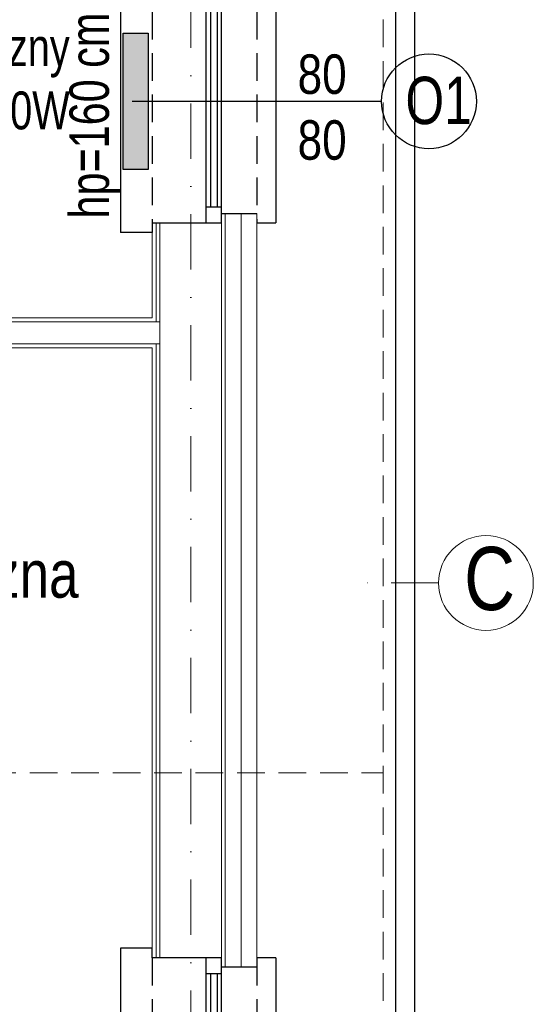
# Model space of a CAD drawing. Header units: inches. Extents: x 67073 to 287261, y -76160 to 48412.
# Tile 76 of 117: x 84534 to 84696, y -41602 to -41291. Entities that reach past the tile are written whole.
import ezdxf

# ---------------------------------------------------------------- set-up
doc = ezdxf.new("R2010")
doc.units = ezdxf.units.IN
doc.header["$MEASUREMENT"] = 0
doc.linetypes.add('DASHDOT', pattern=[1, 0.5, -0.25, 0, -0.25])
doc.linetypes.add('HIDDEN', pattern=[0.375, 0.25, -0.125])
for name, color, linetype in [('## 04 grzejniki opis', 102, 'Continuous'), ('p--obrzeże bet.', 252, 'Continuous'), ('p--okna', 251, 'Continuous'), ('p--opis okna', 181, 'Continuous')]:
    doc.layers.add(name, color=color, linetype=linetype)
for name, color, linetype, lineweight in [('## 06 klimatyzator', 30, 'Continuous', 15), ('p-- ocieplenie-w.zew', 77, 'Continuous', 0), ('p--dach', 2, 'Continuous', 30), ('p--osie konstr', 1, 'DASHDOT', 15), ('p--osie konstr.-NR', 1, 'DASHDOT', 15), ('p--płyta GK', 2, 'Continuous', 0), ('p--ściana GK', 62, 'Continuous', 0), ('p--ściana szkielet', 3, 'Continuous', 0)]:
    doc.layers.add(name, color=color, linetype=linetype, lineweight=lineweight)
doc.styles.add('1-50', font='arial.ttf', dxfattribs={"width": 0.75, "height": 12.5})
doc.styles.get("Standard").update_dxf_attribs({"font": 'ARIAL.TTF', "width": 0.75})
doc.linetypes.add('BATTING', pattern='A,0.0001,-0.1,[134,ltypeshp.shx,S=0.1,R=0,X=-0.1,Y=0],-0.2,[134,ltypeshp.shx,S=0.1,R=180,X=0.1,Y=0],-0.1', length=0.4001)

# ---------------------------------------------------------------- blocks, each defined once
blk = doc.blocks.new('okno-150-33.15')
at = {"linetype": 'Continuous', "ltscale": 35}
for p, q in [((-3, 10), (153, 10)), ((0, -39.15), (150, -39.15))]:
    blk.add_line(p, q, dxfattribs=at)
for p, q in [((-3, 0), (-3, 10)), ((153, 0), (153, 10)), ((0, 0), (-3, 0)), ((0, -21.95), (0, 0)), ((150, 0), (150, -21.95)), ((150, 0), (153, 0)), ((0, -21.95), (0, -16.95)), ((0, -16.95), (5, -16.95)), ((5, -16.95), (145, -16.95)), ((5, -16.95), (5, -21.95)), ((5, -18.45), (72.5, -18.45)), ((72.5, -21.95), (72.5, -16.95)), ((77.5, -16.95), (77.5, -21.95)), ((77.5, -18.45), (145, -18.45)), ((145, -21.95), (145, -16.95)), ((145, -16.95), (150, -16.95)), ((150, -16.95), (150, -21.95)), ((5, -20.61), (72.5, -20.61)), ((77.5, -20.61), (145, -20.61)), ((5, -21.95), (0, -21.95)), ((3, -33.15), (3, -21.95)), ((145, -21.95), (5, -21.95)), ((150, -21.95), (145, -21.95)), ((147, -21.95), (147, -33.15)), ((0, -39.15), (0, -33.15)), ((150, -33.15), (150, -39.15))]:
    blk.add_line(p, q)
at = {"linetype": 'HIDDEN', "ltscale": 35}
for p, q in [((0, 0), (150, 0)), ((0, -33.15), (150, -33.15))]:
    blk.add_line(p, q, dxfattribs=at)
blk = doc.blocks.new('okno-80-33.15')
at = {"linetype": 'Continuous', "ltscale": 35}
for p, q in [((-3, 10), (83, 10)), ((0, -39.15), (80, -39.15))]:
    blk.add_line(p, q, dxfattribs=at)
for p, q in [((-3, 0), (-3, 10)), ((83, 0), (83, 10)), ((0, 0), (-3, 0)), ((0, -21.95), (0, 0)), ((80, 0), (80, -21.95)), ((80, 0), (83, 0)), ((0, -21.95), (0, -16.95)), ((0, -16.95), (5, -16.95)), ((5, -16.95), (75, -16.95)), ((5, -16.95), (5, -21.95)), ((5, -18.45), (75, -18.45)), ((75, -21.95), (75, -16.95)), ((75, -16.95), (80, -16.95)), ((80, -16.95), (80, -21.95)), ((5, -20.61), (75, -20.61)), ((5, -21.95), (0, -21.95)), ((3, -33.15), (3, -21.95)), ((75, -21.95), (5, -21.95)), ((80, -21.95), (75, -21.95)), ((77, -21.95), (77, -33.15)), ((0, -39.15), (0, -33.15)), ((80, -33.15), (80, -39.15))]:
    blk.add_line(p, q)
at = {"linetype": 'HIDDEN', "ltscale": 35}
for p, q in [((0, 0), (80, 0)), ((0, -33.15), (80, -33.15))]:
    blk.add_line(p, q, dxfattribs=at)

msp = doc.modelspace()

# ---------------------------------------------------------------- linework, layer by layer
at = {"layer": '## 04 grzejniki opis'}
msp.add_lwpolyline([(84574.223, -41338.121), (84566.223, -41338.121), (84566.223, -41294.997), (84574.223, -41294.997)], close=True, dxfattribs=at)
at = {"layer": '## 04 grzejniki opis', "color": 116, "linetype": 'Continuous', "true_color": 0x136734, "extrusion": (0, 0, -1)}
for points in [[(-84574.223, -41294.997), (-84566.223, -41338.121), (-84574.223, -41338.121)], [(-84566.223, -41338.121), (-84574.223, -41294.997), (-84566.223, -41295.094)]]:
    msp.add_solid(points, dxfattribs=at)
at = {"layer": 'p-- ocieplenie-w.zew', "color": 0, "linetype": 'BATTING', "ltscale": 2}
msp.add_line((84603.585, -41590.673), (84603.585, -41352.073), dxfattribs=at)
at = {"layer": 'p--dach', "color": 0, "linetype": 'HIDDEN', "lineweight": 20, "ltscale": 35}
msp.add_line((83368.585, -41529.123), (84648.585, -41529.123), dxfattribs=at)
msp.add_lwpolyline([(83368.585, -41106.923), (84648.585, -41106.923), (84648.585, -41951.323), (83368.585, -41951.323)], close=True, dxfattribs=at)
at = {"layer": 'p--obrzeże bet.', "color": 0, "linetype": 'Continuous', "ltscale": 35}
for points in [[(84205.185, -41921.323), (84658.585, -41921.323), (84658.585, -41136.923), (83358.585, -41136.923), (83358.585, -41927.323), (83811.985, -41927.323)], [(84199.185, -41915.323), (84652.585, -41915.323), (84652.585, -41142.923), (83364.585, -41142.923), (83364.585, -41921.323), (83817.985, -41921.323)]]:
    msp.add_lwpolyline(points, dxfattribs=at)
at = {"layer": 'p--opis okna', "color": 0}
msp.add_line((84648.066, -41316.573), (84569.105, -41316.573), dxfattribs=at)
msp.add_circle((84663.066, -41316.573), 15, dxfattribs=at)
at = {"layer": 'p--osie konstr', "color": 0, "linetype": 'DASHDOT', "ltscale": 35}
msp.add_line((84587.635, -41896.323), (84587.635, -41136.923), dxfattribs=at)
at = {"layer": 'p--osie konstr.-NR', "color": 0, "linetype": 'DASHDOT', "ltscale": 30}
msp.add_line((84666.1, -41469.023), (84641.1, -41469.023), dxfattribs=at)
at = {"layer": 'p--osie konstr.-NR', "color": 0, "linetype": 'Continuous', "ltscale": 35}
msp.add_circle((84681.1, -41469.023), 15, dxfattribs=at)
at = {"layer": 'p--płyta GK', "color": 0, "ltscale": 35}
for p, q in [((84575.435, -41385.073), (84575.435, -41355.073)), ((84576.685, -41386.323), (84576.685, -41355.073)), ((84576.685, -41587.673), (84576.685, -41393.323)), ((84575.435, -41587.673), (84575.435, -41394.573))]:
    msp.add_line(p, q, dxfattribs=at)
at = {"layer": 'p--ściana GK', "color": 0, "ltscale": 35}
for p, q in [((84575.435, -41385.073), (84332.335, -41385.073)), ((84577.885, -41386.323), (84332.335, -41386.323)), ((84577.885, -41393.323), (84332.335, -41393.323)), ((84575.435, -41394.573), (84332.335, -41394.573))]:
    msp.add_line(p, q, dxfattribs=at)
at = {"layer": 'p--ściana szkielet', "color": 0, "ltscale": 2}
for p, q in [((84597.385, -41590.673), (84597.385, -41352.073)), ((84598.585, -41590.673), (84598.585, -41352.073)), ((84608.585, -41590.673), (84608.585, -41352.073)), ((84577.885, -41587.673), (84577.885, -41355.073)), ((84577.885, -41587.673), (84577.885, -41355.073))]:
    msp.add_line(p, q, dxfattribs=at)
at = {"layer": 'p--ściana szkielet', "color": 0, "ltscale": 35}
for points in [[(84608.585, -41352.073), (84597.385, -41352.073), (84597.385, -41355.073), (84575.435, -41355.073)], [(84608.585, -41590.673), (84597.385, -41590.673), (84597.385, -41587.673), (84575.435, -41587.673)]]:
    msp.add_lwpolyline(points, dxfattribs=at)

# ---------------------------------------------------------------- block references
at = {"layer": 'p--okna', "color": 0, "linetype": 'Continuous', "xscale": -1, "rotation": 89.99999999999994}
for name, p in [('okno-80-33.15', (84575.435, -41275.073)), ('okno-150-33.15', (84575.435, -41587.673))]:
    msp.add_blockref(name, p, dxfattribs=at)

# ---------------------------------------------------------------- texts
at = {"layer": '## 04 grzejniki opis', "insert": (84549.336, -41293.429), "char_height": 12, "attachment_point": 3}
msp.add_mtext('Grzejnik elektryczny\\PW= 250W', dxfattribs=at)
at = {"layer": '## 06 klimatyzator', "width": 0.8}
msp.add_text('klimatyzator - jednostka wewnętrzna ', height=15, dxfattribs=at).set_placement((84281.962, -41473.683, 363.044))
at = {"layer": 'p--opis okna', "color": 0, "insert": (84565.529, -41353.656), "char_height": 12.5, "width": 128.63421, "attachment_point": 7, "rotation": 90, "style": '1-50'}
msp.add_mtext('hp=160 cm', dxfattribs=at)
at = {"layer": 'p--opis okna', "color": 0, "style": '1-50'}
for s, insert, char_height, width, attachment_point in [('{\\W0.8;80\\P80}', (84621.479, -41301.71), 12.5, 45.287, 1), ('O1', (84655.632, -41323.99), 15, 74.01038, 7)]:
    msp.add_mtext(s, dxfattribs=dict(at, insert=insert, char_height=char_height, width=width, attachment_point=attachment_point))
at = {"layer": 'p--osie konstr.-NR', "color": 0, "linetype": 'Continuous', "ltscale": 35, "insert": (84674.185, -41457.609), "char_height": 20, "width": 63.5564, "attachment_point": 1}
msp.add_mtext('{\\W0.8;C}', dxfattribs=at)

doc.saveas('drawing.dxf')
